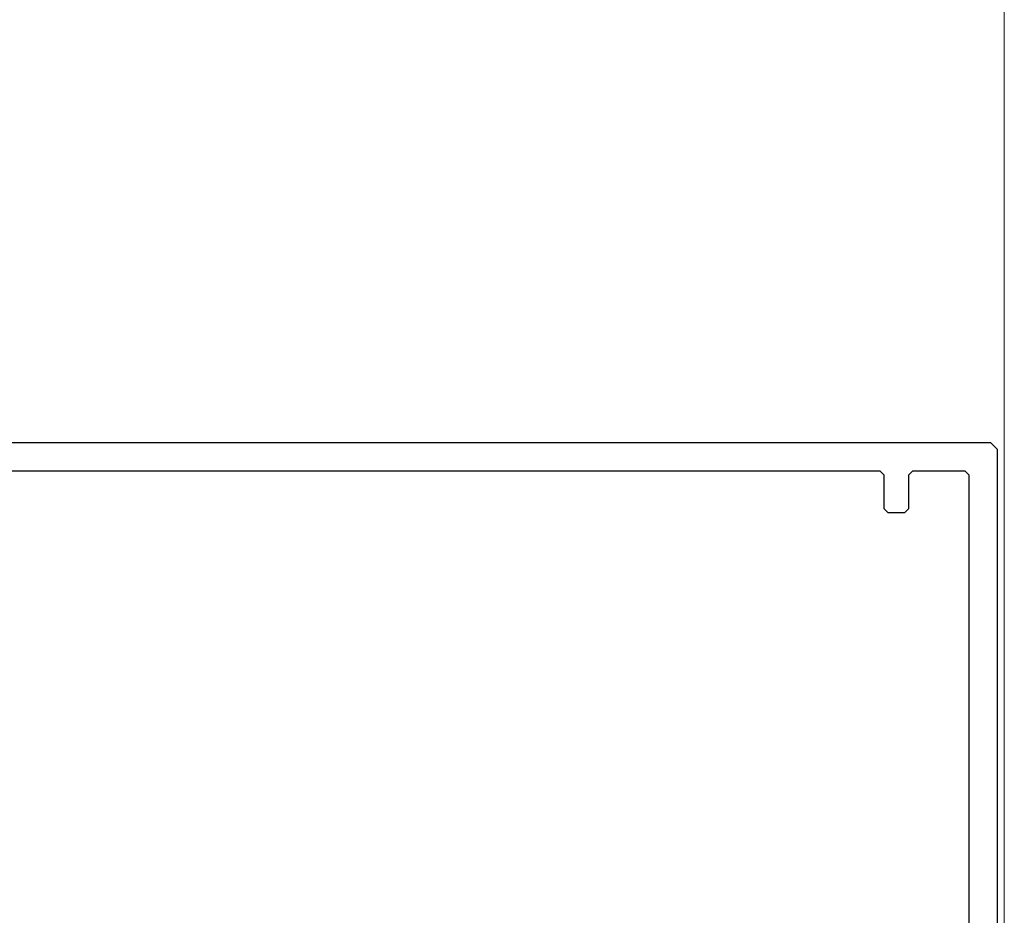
# Model space of a CAD drawing. Extents: x 4615668 to 9294084, y 5325188 to 10688993.
# Tile 128 of 256: x 4635739 to 4635746, y 5331804 to 5331811. Entities that reach past the tile are written whole.
import ezdxf

# ---------------------------------------------------------------- set-up
doc = ezdxf.new("R2010")
doc.units = 0
doc.header["$MEASUREMENT"] = 0
doc.layers.add('A_wymiary', color=152, linetype='Continuous', lineweight=5)
doc.layers.add('Wymiat 100', color=251, linetype='Continuous', lineweight=5)
doc.layers.add('CrossSectionsProfils', color=7, linetype='Continuous')

# ---------------------------------------------------------------- blocks, each defined once
blk = doc.blocks.new('K43_2153_X', base_point=(858.06159, 1427.40338))
at = {"layer": 'CrossSectionsProfils', "flags": 128}
for points in [[(853.35942, 1452.40358), (853.05942, 1452.10358), (853.05942, 1449.90349), (853.55942, 1449.40349), (854.05942, 1449.40349), (854.05942, 1450.90326), (856.05942, 1450.90326), (856.05942, 1447.15326), (856.30942, 1446.90326), (856.05942, 1446.65326), (856.05942, 1442.90326), (854.05942, 1442.90326), (854.05942, 1444.40349), (853.55942, 1444.40349), (853.05942, 1443.90349), (853.05942, 1440.40326), (854.05942, 1440.40326), (854.05942, 1441.40326), (856.05942, 1441.40326), (856.05942, 1433.90338), (855.55942, 1433.40338), (838.36159, 1433.40338), (838.06159, 1433.10338), (838.06159, 1431.40338), (838.56159, 1430.90338), (839.56159, 1430.90338), (839.56159, 1431.90338), (841.57195, 1431.90338), (842.07195, 1431.40338), (842.07195, 1430.15338), (843.65967, 1427.40338), (842.07195, 1424.65338), (842.07195, 1423.40338), (841.57195, 1422.90338), (839.56159, 1422.90338), (839.56159, 1423.90338), (838.56159, 1423.90338), (838.06159, 1423.40338), (838.06159, 1421.70338), (838.36159, 1421.40338), (855.55942, 1421.40338), (856.05942, 1420.90338), (856.05942, 1413.40349), (854.05942, 1413.40349), (854.05942, 1414.40349), (853.05942, 1414.40349), (853.05942, 1410.90326), (853.55942, 1410.40326), (854.05942, 1410.40326), (854.05942, 1411.90349), (856.05942, 1411.90349), (856.05942, 1408.15349), (856.30942, 1407.90349), (856.05942, 1407.65349), (856.05942, 1403.90349), (854.05942, 1403.90349), (854.05942, 1405.40326), (853.55942, 1405.40326), (853.05942, 1404.90326), (853.05942, 1402.70317), (853.35942, 1402.40317), (942.05942, 1402.40317), (942.55942, 1402.90317), (942.55942, 1451.90358), (942.05942, 1452.40358), (853.35942, 1452.40358)], [(934.45942, 1447.20338), (934.15942, 1447.50338), (934.15942, 1450.00358), (933.85942, 1450.30358), (858.35942, 1450.30358), (858.05942, 1450.00358), (858.05942, 1404.80317), (858.35942, 1404.50317), (933.85942, 1404.50317), (934.15942, 1404.80317), (934.15942, 1407.30338), (934.45942, 1407.60338), (935.65942, 1407.60338), (935.95942, 1407.30338), (935.95942, 1404.80317), (936.25942, 1404.50317), (940.15942, 1404.50317), (940.45942, 1404.80317), (940.45942, 1450.00358), (940.15942, 1450.30358), (936.25942, 1450.30358), (935.95942, 1450.00358), (935.95942, 1447.50338), (935.65942, 1447.20338), (934.45942, 1447.20338)], [(855.66903, 1431.40338), (845.68039, 1431.40338), (845.24738, 1430.65338), (846.65967, 1428.20722), (846.65967, 1426.59953), (845.24738, 1424.15338), (845.68039, 1423.40338), (855.66903, 1423.40338), (856.1541, 1423.78211), (857.0594, 1427.40338), (856.1541, 1431.02464), (855.66903, 1431.40338)]]:
    blk.add_lwpolyline(points, dxfattribs=at)
blk = doc.blocks.new('G$CA57B7548')
at = {"layer": 'A_wymiary', "ltscale": 40}
blk.add_lwpolyline([(8.4998, 45.9895), (16.9998, 45.9895), (16.9998, 678.9895), (8.4998, 678.9895)], close=True, dxfattribs=at)
at = {"layer": 'CrossSectionsProfils', "xscale": -0.1, "yscale": -0.1, "zscale": 0.1, "rotation": 180}
blk.add_blockref('K43_2153_X', (8.5, 189.4896), dxfattribs=at)

msp = doc.modelspace()

# ---------------------------------------------------------------- block references
at = {"layer": 'Wymiat 100', "color": 5, "lineweight": 0, "ltscale": 40}
msp.add_blockref('G$CA57B7548', (4635729.0339, 5331615.7782), dxfattribs=at)

doc.saveas('drawing.dxf')
